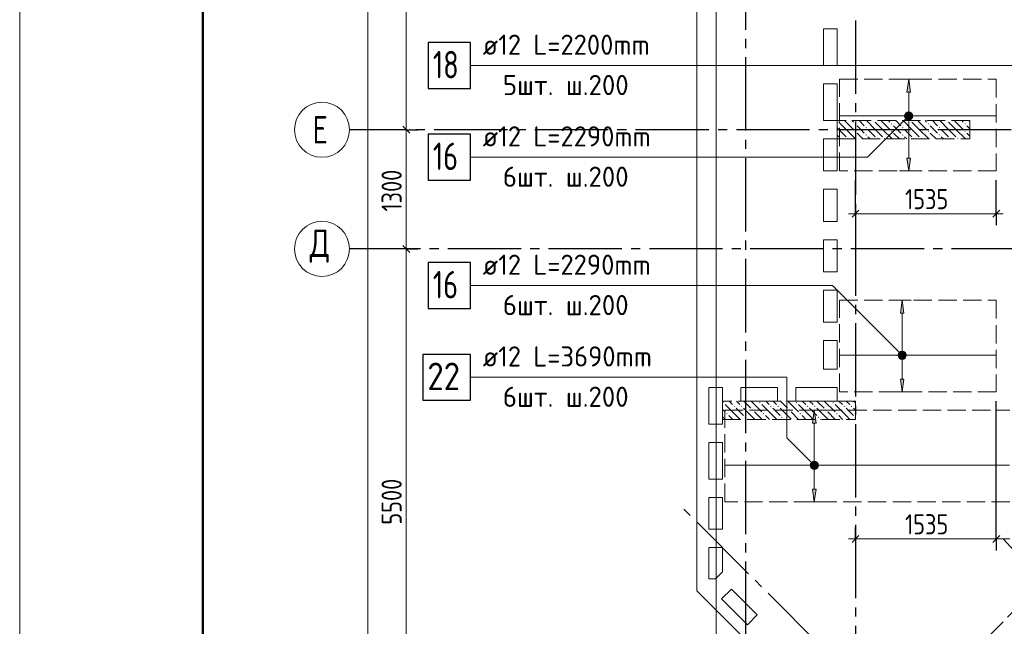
# Model space of a CAD drawing. Header units: millimetres. Extents: x 0 to 43617, y 0 to 59400.
# Tile 2 of 25: x 0 to 10749, y 20414 to 27030. Entities that reach past the tile are written whole.
import ezdxf

# ---------------------------------------------------------------- set-up
doc = ezdxf.new("R2010")
doc.units = ezdxf.units.MM
doc.linetypes.add('______2', pattern=[270, 200, -70])
doc.linetypes.add('______5', pattern=[1100, 800, -100, 100, -100])
for name, color, linetype, lineweight in [('Standard', 7, 'Continuous', 25), ('ДОП Верх по У', 7, 'Continuous', 25), ('ЖБ Перекрытие верхний уровень', 7, 'Continuous', 35), ('ЖБ Пилон', 7, 'Continuous', 35), ('Оси', 40, '______5', 18), ('Позиционная метка номер позиции', 7, 'Continuous', 13), ('Примечания', 7, 'Continuous', 25)]:
    doc.layers.add(name, color=color, linetype=linetype, lineweight=lineweight)
doc.styles.add('GOST 2.304-81', font='txt')
doc.styles.add('ISOCPEUR', font='txt')

msp = doc.modelspace()

# ---------------------------------------------------------------- hatches: boundary and pattern name
at = {"layer": 'ДОП Верх по У', "linetype": 'Continuous', "lineweight": 13, "transparency": 33554687}
for points in [[(9724.993896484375, 26240.02075195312), (9704.99267578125, 26380.01708984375), (9684.99755859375, 26240.02075195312)], [(9686.24267578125, 26012.26806640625), (9723.74267578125, 26012.26806640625), (9704.99267578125, 26017.51708984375)], [(9667.49267578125, 25980.01708984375), (9742.498779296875, 25980.01708984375), (9737.24365234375, 25998.76708984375)], [(9667.49267578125, 25980.01708984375), (9737.24365234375, 25998.76708984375), (9672.74169921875, 25998.76708984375)], [(9672.74169921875, 25961.26708984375), (9742.498779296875, 25980.01708984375), (9667.49267578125, 25980.01708984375)], [(9672.74169921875, 25998.76708984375), (9737.24365234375, 25998.76708984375), (9723.74267578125, 26012.26806640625)], [(9672.74169921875, 25998.76708984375), (9723.74267578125, 26012.26806640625), (9686.24267578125, 26012.26806640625)], [(9672.74169921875, 25961.26708984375), (9737.24365234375, 25961.26708984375), (9742.498779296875, 25980.01708984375)], [(9686.24267578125, 25947.76611328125), (9737.24365234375, 25961.26708984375), (9672.74169921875, 25961.26708984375)], [(9686.24267578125, 25947.76611328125), (9723.74267578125, 25947.76611328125), (9737.24365234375, 25961.26708984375)], [(9723.74267578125, 25947.76611328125), (9686.24267578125, 25947.76611328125), (9704.99267578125, 25942.51708984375)], [(9653.99169921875, 23830.02319335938), (9634.002685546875, 23970.01953125), (9614.00146484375, 23830.02319335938)], [(9596.490478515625, 23370.01953125), (9671.49658203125, 23370.01953125), (9666.24755859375, 23388.76342773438)], [(9596.490478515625, 23370.01953125), (9666.24755859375, 23388.76342773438), (9601.739501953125, 23388.76342773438)], [(9601.739501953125, 23351.26953125), (9671.49658203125, 23370.01953125), (9596.490478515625, 23370.01953125)], [(9601.739501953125, 23388.76342773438), (9666.24755859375, 23388.76342773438), (9652.752685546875, 23402.26440429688)], [(9601.739501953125, 23388.76342773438), (9652.752685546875, 23402.26440429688), (9615.240478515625, 23402.26440429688)], [(9601.739501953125, 23351.26953125), (9666.24755859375, 23351.26953125), (9671.49658203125, 23370.01953125)], [(9615.240478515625, 23337.7685546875), (9666.24755859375, 23351.26953125), (9601.739501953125, 23351.26953125)], [(9615.240478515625, 23402.26440429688), (9652.752685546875, 23402.26440429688), (9634.002685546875, 23407.51342773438)], [(9615.240478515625, 23337.7685546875), (9652.752685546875, 23337.7685546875), (9666.24755859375, 23351.26953125)], [(9652.752685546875, 23337.7685546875), (9615.240478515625, 23337.7685546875), (9634.002685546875, 23332.51953125)], [(8694.744873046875, 22630.02319335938), (8674.74365234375, 22770.01953125), (8654.736328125, 22630.02319335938)], [(8637.24365234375, 22170.01953125), (8712.237548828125, 22170.01953125), (8706.988525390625, 22188.76342773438)], [(8637.24365234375, 22170.01953125), (8706.988525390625, 22188.76342773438), (8642.49267578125, 22188.76342773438)], [(8642.49267578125, 22151.26953125), (8712.237548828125, 22170.01953125), (8637.24365234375, 22170.01953125)], [(8642.49267578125, 22188.76342773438), (8706.988525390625, 22188.76342773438), (8693.487548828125, 22202.26440429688)], [(8642.49267578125, 22188.76342773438), (8693.487548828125, 22202.26440429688), (8655.99365234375, 22202.26440429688)], [(8642.49267578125, 22151.26953125), (8706.988525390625, 22151.26953125), (8712.237548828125, 22170.01953125)], [(8655.99365234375, 22137.7685546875), (8706.988525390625, 22151.26953125), (8642.49267578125, 22151.26953125)], [(8655.99365234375, 22202.26440429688), (8693.487548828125, 22202.26440429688), (8674.74365234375, 22207.51342773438)], [(8655.99365234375, 22137.7685546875), (8693.487548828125, 22137.7685546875), (8706.988525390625, 22151.26953125)], [(8693.487548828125, 22137.7685546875), (8655.99365234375, 22137.7685546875), (8674.74365234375, 22132.51953125)]]:
    msp.add_hatch(color=7, dxfattribs=at).paths.add_polyline_path(points)
for points in [[(9724.993896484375, 25520.01953125), (9704.99267578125, 25380.01708984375), (9684.99755859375, 25520.01953125)], [(9653.99169921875, 23110.02197265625), (9634.002685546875, 22970.01953125), (9614.00146484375, 23110.02197265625)], [(8694.744873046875, 21910.02197265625), (8674.74365234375, 21770.01953125), (8654.736328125, 21910.02197265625)]]:
    msp.add_hatch(color=7, dxfattribs=at).paths.add_polyline_path(points, flags=16)
at = {"layer": 'ЖБ Пилон', "linetype": 'Continuous', "lineweight": 18, "transparency": 33554687}
for points in [[(8924.313251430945, 25929.99877929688), (8923.9990234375, 25929.68425625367), (8923.9990234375, 25929.99877929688)], [(9324.313251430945, 25929.99877929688), (9320.953369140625, 25926.6357421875), (9317.593486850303, 25929.99877929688)], [(9724.313251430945, 25929.99877929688), (9720.953369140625, 25926.6357421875), (9717.593486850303, 25929.99877929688)], [(10124.31325143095, 25929.99877929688), (10120.95336914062, 25926.6357421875), (10117.5934868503, 25929.99877929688)], [(9114.453125, 25893.13354492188), (9120.953369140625, 25899.63989257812), (9127.45361328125, 25893.13354492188), (9120.953369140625, 25886.63330078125)], [(9114.453125, 25813.14086914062), (9120.953369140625, 25819.64111328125), (9127.45361328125, 25813.14086914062), (9120.953369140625, 25806.63452148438)], [(9234.454345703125, 25853.13110351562), (9240.95458984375, 25859.63745117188), (9247.44873046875, 25853.13110351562), (9240.95458984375, 25846.64306640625)], [(9514.453125, 25893.13354492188), (9520.953369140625, 25899.63989257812), (9527.45361328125, 25893.13354492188), (9520.953369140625, 25886.63330078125)], [(9514.453125, 25813.14086914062), (9520.953369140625, 25819.64111328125), (9527.45361328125, 25813.14086914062), (9520.953369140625, 25806.63452148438)], [(9634.454345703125, 25853.13110351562), (9640.95458984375, 25859.63745117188), (9647.44873046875, 25853.13110351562), (9640.95458984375, 25846.64306640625)], [(9914.453125, 25893.13354492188), (9920.953369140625, 25899.63989257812), (9927.45361328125, 25893.13354492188), (9920.953369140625, 25886.63330078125)], [(9914.453125, 25813.14086914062), (9920.953369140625, 25819.64111328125), (9927.45361328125, 25813.14086914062), (9920.953369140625, 25806.63452148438)], [(10034.45434570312, 25853.13110351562), (10040.95458984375, 25859.63745117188), (10047.44873046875, 25853.13110351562), (10040.95458984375, 25846.64306640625)], [(10314.453125, 25893.13354492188), (10320.95336914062, 25899.63989257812), (10327.45361328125, 25893.13354492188), (10320.95336914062, 25886.63330078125)], [(10314.453125, 25813.14086914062), (10320.95336914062, 25819.64111328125), (10327.45361328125, 25813.14086914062), (10320.95336914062, 25806.63452148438)], [(8954.45556640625, 25733.14208984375), (8960.94970703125, 25739.63012695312), (8967.449951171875, 25733.14208984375), (8964.309589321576, 25729.99877929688), (8957.592979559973, 25729.99877929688)], [(9034.454345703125, 25733.14208984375), (9040.95458984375, 25739.63012695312), (9047.44873046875, 25733.14208984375), (9044.311317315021, 25729.99877929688), (9037.59470755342, 25729.99877929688)], [(9234.454345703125, 25773.13232421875), (9240.95458984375, 25779.638671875), (9247.44873046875, 25773.13232421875), (9240.95458984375, 25766.63208007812)], [(9354.45556640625, 25733.14208984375), (9360.94970703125, 25739.63012695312), (9367.449951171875, 25733.14208984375), (9364.309589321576, 25729.99877929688), (9357.592979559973, 25729.99877929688)], [(9434.454345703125, 25733.14208984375), (9440.95458984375, 25739.63012695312), (9447.44873046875, 25733.14208984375), (9444.311317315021, 25729.99877929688), (9437.59470755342, 25729.99877929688)], [(9634.454345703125, 25773.13232421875), (9640.95458984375, 25779.638671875), (9647.44873046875, 25773.13232421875), (9640.95458984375, 25766.63208007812)], [(9754.45556640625, 25733.14208984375), (9760.94970703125, 25739.63012695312), (9767.449951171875, 25733.14208984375), (9764.309589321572, 25729.99877929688), (9757.592979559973, 25729.99877929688)], [(9834.454345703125, 25733.14208984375), (9840.95458984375, 25739.63012695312), (9847.44873046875, 25733.14208984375), (9844.311317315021, 25729.99877929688), (9837.59470755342, 25729.99877929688)], [(10034.45434570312, 25773.13232421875), (10040.95458984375, 25779.638671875), (10047.44873046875, 25773.13232421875), (10040.95458984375, 25766.63208007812)], [(10154.45556640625, 25733.14208984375), (10160.94970703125, 25739.63012695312), (10167.44995117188, 25733.14208984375), (10164.30958932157, 25729.99877929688), (10157.59297955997, 25729.99877929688)], [(10234.45434570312, 25733.14208984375), (10240.95458984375, 25739.63012695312), (10247.44873046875, 25733.14208984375), (10244.31131731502, 25729.99877929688), (10237.59470755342, 25729.99877929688)], [(7674.45068359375, 22853.13110351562), (7680.950927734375, 22859.63134765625), (7687.451171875, 22853.13110351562), (7680.950927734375, 22846.64306640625)], [(7794.451904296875, 22813.14086914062), (7800.9521484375, 22819.64111328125), (7807.452392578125, 22813.14086914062), (7800.9521484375, 22806.63452148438)], [(7874.45068359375, 22813.14086914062), (7880.950927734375, 22819.64111328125), (7887.451171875, 22813.14086914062), (7880.950927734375, 22806.63452148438)], [(8074.45068359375, 22853.13110351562), (8080.950927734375, 22859.63134765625), (8087.451171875, 22853.13110351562), (8080.950927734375, 22846.64306640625)], [(8194.451904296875, 22813.14086914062), (8200.9521484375, 22819.64111328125), (8207.452392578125, 22813.14086914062), (8200.9521484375, 22806.63452148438)], [(8274.45068359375, 22813.14086914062), (8280.950927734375, 22819.64111328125), (8287.451171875, 22813.14086914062), (8280.950927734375, 22806.63452148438)], [(8474.45068359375, 22853.13110351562), (8480.950927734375, 22859.63134765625), (8487.451171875, 22853.13110351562), (8480.950927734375, 22846.64306640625)], [(8594.451904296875, 22813.14086914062), (8600.9521484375, 22819.64111328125), (8607.452392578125, 22813.14086914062), (8600.9521484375, 22806.63452148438)], [(8674.45068359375, 22813.14086914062), (8680.950927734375, 22819.64111328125), (8687.451171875, 22813.14086914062), (8680.950927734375, 22806.63452148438)], [(8874.45068359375, 22853.13110351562), (8880.950927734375, 22859.63134765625), (8887.451171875, 22853.13110351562), (8880.950927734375, 22846.64306640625)], [(8994.451904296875, 22813.14086914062), (9000.9521484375, 22819.64111328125), (9007.452392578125, 22813.14086914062), (9000.9521484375, 22806.63452148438)], [(9074.45068359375, 22813.14086914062), (9080.950927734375, 22819.64111328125), (9087.451171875, 22813.14086914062), (9080.950927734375, 22806.63452148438)], [(7714.453125, 22733.14208984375), (7720.953369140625, 22739.64233398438), (7727.45361328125, 22733.14208984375), (7720.953369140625, 22726.6357421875)], [(7914.453125, 22693.13354492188), (7920.953369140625, 22699.63989257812), (7927.45361328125, 22693.13354492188), (7920.953369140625, 22686.63330078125)], [(7994.451904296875, 22773.13232421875), (8000.9521484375, 22779.638671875), (8007.452392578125, 22773.13232421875), (8000.9521484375, 22766.63208007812)], [(8114.453125, 22733.14208984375), (8120.953369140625, 22739.64233398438), (8127.45361328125, 22733.14208984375), (8120.953369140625, 22726.6357421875)], [(8314.453125, 22693.13354492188), (8320.953369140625, 22699.63989257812), (8327.45361328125, 22693.13354492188), (8320.953369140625, 22686.63330078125)], [(8394.451904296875, 22773.13232421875), (8400.9521484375, 22779.638671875), (8407.452392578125, 22773.13232421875), (8400.9521484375, 22766.63208007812)], [(8514.453125, 22733.14208984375), (8520.953369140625, 22739.64233398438), (8527.45361328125, 22733.14208984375), (8520.953369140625, 22726.6357421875)], [(8714.453125, 22693.13354492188), (8720.953369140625, 22699.63989257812), (8727.45361328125, 22693.13354492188), (8720.953369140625, 22686.63330078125)], [(8794.451904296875, 22773.13232421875), (8800.9521484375, 22779.638671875), (8807.452392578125, 22773.13232421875), (8800.9521484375, 22766.63208007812)], [(8914.453125, 22733.14208984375), (8920.953369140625, 22739.64233398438), (8927.45361328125, 22733.14208984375), (8920.953369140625, 22726.6357421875)], [(9114.453125, 22693.13354492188), (9120.953369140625, 22699.63989257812), (9123.9990234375, 22696.59137851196), (9123.9990234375, 22689.67895507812), (9120.953369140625, 22686.63330078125)]]:
    msp.add_hatch(color=7, dxfattribs=at).paths.add_polyline_path(points, flags=16)
at = {"layer": 'Позиционная метка номер позиции', "linetype": 'Continuous', "lineweight": 13, "transparency": 33554687}
for points in [[(9748.272705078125, 25968.56079101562), (9693.54248046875, 26023.29711914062), (9673.175048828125, 26011.8408203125)], [(9748.272705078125, 25991.47338867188), (9716.448974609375, 26023.29711914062), (9693.54248046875, 26023.29711914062)], [(9748.272705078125, 25991.47338867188), (9693.54248046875, 26023.29711914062), (9748.272705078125, 25968.56079101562)], [(9716.448974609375, 26023.29711914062), (9748.272705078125, 25991.47338867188), (9736.81640625, 26011.8408203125)], [(9736.81640625, 25948.20556640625), (9673.175048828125, 26011.8408203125), (9661.71875, 25991.47338867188)], [(9736.81640625, 25948.20556640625), (9661.71875, 25991.47338867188), (9716.448974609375, 25936.7431640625)], [(9716.448974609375, 25936.7431640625), (9661.71875, 25991.47338867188), (9661.71875, 25968.56079101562)], [(9716.448974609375, 25936.7431640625), (9661.71875, 25968.56079101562), (9693.54248046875, 25936.7431640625)], [(9693.54248046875, 25936.7431640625), (9661.71875, 25968.56079101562), (9673.175048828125, 25948.20556640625)], [(9748.272705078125, 25968.56079101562), (9673.175048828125, 26011.8408203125), (9736.81640625, 25948.20556640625)], [(9590.716552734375, 23381.47583007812), (9622.540283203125, 23413.29956054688), (9602.178955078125, 23401.84326171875)], [(9622.540283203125, 23413.29956054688), (9590.716552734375, 23381.47583007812), (9590.716552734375, 23358.5693359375)], [(9622.540283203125, 23413.29956054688), (9590.716552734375, 23358.5693359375), (9645.44677734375, 23413.29956054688)], [(9645.44677734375, 23413.29956054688), (9590.716552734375, 23358.5693359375), (9602.178955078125, 23338.20190429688)], [(9645.44677734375, 23413.29956054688), (9602.178955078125, 23338.20190429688), (9665.814208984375, 23401.84326171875)], [(9665.814208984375, 23401.84326171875), (9602.178955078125, 23338.20190429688), (9622.540283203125, 23326.74560546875)], [(9665.814208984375, 23401.84326171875), (9622.540283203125, 23326.74560546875), (9677.2705078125, 23381.47583007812)], [(9677.2705078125, 23381.47583007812), (9622.540283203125, 23326.74560546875), (9645.44677734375, 23326.74560546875)], [(9677.2705078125, 23381.47583007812), (9645.44677734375, 23326.74560546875), (9677.2705078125, 23358.5693359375)], [(9677.2705078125, 23358.5693359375), (9645.44677734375, 23326.74560546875), (9665.814208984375, 23338.20190429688)], [(8642.919921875, 22138.20190429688), (8686.199951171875, 22213.29956054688), (8631.4697265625, 22158.5693359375)], [(8631.4697265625, 22158.5693359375), (8686.199951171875, 22213.29956054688), (8663.28125, 22213.29956054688)], [(8631.4697265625, 22158.5693359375), (8663.28125, 22213.29956054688), (8631.4697265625, 22181.47583007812)], [(8631.4697265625, 22181.47583007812), (8663.28125, 22213.29956054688), (8642.919921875, 22201.84326171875)], [(8642.919921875, 22138.20190429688), (8706.5673828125, 22201.84326171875), (8686.199951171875, 22213.29956054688)], [(8663.28125, 22126.74560546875), (8706.5673828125, 22201.84326171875), (8642.919921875, 22138.20190429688)], [(8663.28125, 22126.74560546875), (8718.011474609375, 22181.47583007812), (8706.5673828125, 22201.84326171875)], [(8686.199951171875, 22126.74560546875), (8718.011474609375, 22181.47583007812), (8663.28125, 22126.74560546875)], [(8686.199951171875, 22126.74560546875), (8718.011474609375, 22158.5693359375), (8718.011474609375, 22181.47583007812)], [(8718.011474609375, 22158.5693359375), (8686.199951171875, 22126.74560546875), (8706.5673828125, 22138.20190429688)]]:
    msp.add_hatch(color=7, dxfattribs=at).paths.add_polyline_path(points)

# ---------------------------------------------------------------- linework, layer by layer
at = {"layer": 'Standard', "color": 7, "linetype": 'Continuous', "lineweight": 13, "transparency": 33554687}
for p, q in [((4220.526123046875, 25830.02319335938), (4220.526123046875, 29130.02319335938)), ((4220.526123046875, 24530.02319335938), (4220.526123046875, 25830.02319335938)), ((9123.9990234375, 24913.33618164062), (9048.992919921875, 24913.33618164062)), ((9123.9990234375, 24913.33618164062), (10660.99243164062, 24913.33618164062)), ((10660.99243164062, 24913.33618164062), (10735.99853515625, 24913.33618164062)), ((4220.526123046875, 19030.02319335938), (4220.526123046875, 24530.02319335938)), ((9123.9990234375, 21366.25366210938), (9048.992919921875, 21366.25366210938)), ((10660.99243164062, 21366.25366210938), (10810.99853515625, 21366.25366210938)), ((10735.99853515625, 21366.25366210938), (11285.99243164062, 20766.21704101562))]:
    msp.add_line(p, q, dxfattribs=at)
at = {"layer": 'Standard', "color": 251, "linetype": 'Continuous', "lineweight": -3, "true_color": 0x656565, "transparency": 33554687}
for p, q in [((4220.526123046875, 25830.02319335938), (4095.5322265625, 25830.02319335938)), ((4220.526123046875, 25830.02319335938), (4345.526123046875, 25830.02319335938)), ((9123.9990234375, 24913.33618164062), (9123.9990234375, 25280.01708984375)), ((10660.99243164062, 24913.33618164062), (10660.99243164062, 25280.01708984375)), ((9123.9990234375, 24913.33618164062), (9123.9990234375, 25038.32397460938)), ((10660.99243164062, 24913.33618164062), (10660.99243164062, 25038.32397460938)), ((9123.9990234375, 24913.33618164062), (9123.9990234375, 24788.330078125)), ((10660.99243164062, 24913.33618164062), (10660.99243164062, 24788.330078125)), ((4220.526123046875, 24530.02319335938), (4095.5322265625, 24530.02319335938)), ((4220.526123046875, 24530.02319335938), (4345.526123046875, 24530.02319335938)), ((4220.526123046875, 24530.02319335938), (4220.526123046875, 24530.02319335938)), ((9123.9990234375, 21366.25366210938), (9123.9990234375, 21491.25366210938)), ((10660.99243164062, 21366.25366210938), (10660.99243164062, 21491.25366210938)), ((9123.9990234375, 21366.25366210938), (9123.9990234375, 21241.24755859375)), ((9123.9990234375, 21366.25366210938), (9123.9990234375, 21366.25366210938)), ((10660.99243164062, 21366.25366210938), (10660.99243164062, 21241.24755859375))]:
    msp.add_line(p, q, dxfattribs=at)
at = {"layer": 'Standard', "color": 7, "linetype": 'Continuous', "lineweight": 25, "transparency": 33554687}
for p, q in [((4258.026123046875, 25792.52319335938), (4183.026123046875, 25867.52319335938)), ((9086.4990234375, 24875.82397460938), (9161.4990234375, 24950.830078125)), ((10623.49243164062, 24875.82397460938), (10698.49853515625, 24950.830078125)), ((4258.026123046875, 24492.52319335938), (4183.026123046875, 24567.52319335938)), ((9086.4990234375, 21328.75366210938), (9161.4990234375, 21403.74755859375)), ((10623.49243164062, 21328.75366210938), (10698.49853515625, 21403.74755859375))]:
    msp.add_line(p, q, dxfattribs=at)
at = {"layer": 'Standard', "color": 7, "linetype": 'Continuous', "lineweight": 13, "transparency": 33554687}
msp.add_lwpolyline([(0, 0), (42000, 0), (42000, 59400), (0, 59400), (0, 0)], close=True, dxfattribs=at)
at = {"layer": 'Standard', "color": 7, "linetype": 'Continuous', "lineweight": 50, "transparency": 33554687}
msp.add_lwpolyline([(2000, 58900), (41500, 58900), (41500, 500), (2000, 499.9999999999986), (2000, 58900)], close=True, dxfattribs=at)
at = {"layer": 'Standard', "color": 7, "linetype": 'Continuous', "lineweight": 13, "transparency": 33554687}
for points in [[(3801.52587890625, 10630.02319335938), (3801.52587890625, 33447.50223388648), (3801.52587890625, 33447.50223388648), (3801.52587890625, 57120.01342773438)], [(9123.9990234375, 21366.25366210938), (9661.109282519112, 21366.25366210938), (9661.109282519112, 21366.25366210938), (10660.99243164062, 21366.25366210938)]]:
    msp.add_lwpolyline(points, dxfattribs=at)
at = {"layer": 'Standard', "color": 254, "linetype": 'Continuous', "lineweight": 13, "true_color": 0xc4c4ff, "transparency": 33554687}
msp.add_lwpolyline([(7604.99267578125, 10311.02294921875), (32673.9990234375, 10311.02294921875), (32673.9990234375, 57020.01342773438), (7604.99267578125, 57020.01342773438), (7604.99267578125, 10311.02294921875)], dxfattribs=at)
at = {"layer": 'Standard', "color": 251, "linetype": 'Continuous', "lineweight": -3, "true_color": 0x656565, "transparency": 33554687}
for points in [[(4220.526123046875, 25830.02319335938), (4203.527832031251, 25830.02319335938), (4203.527832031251, 25830.02319335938), (4203.527832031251, 25830.02319335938), (4203.527832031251, 25830.02319335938), (4203.52783203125, 25830.02319335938), (4203.52783203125, 25830.02319335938), (4203.52783203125, 25830.02319335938), (4203.52783203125, 25830.02319335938), (4203.52783203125, 25830.02319335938), (4203.52783203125, 25830.02319335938), (4203.52783203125, 25830.02319335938), (4203.52783203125, 25830.02319335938), (4203.52783203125, 25830.02319335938), (4203.52783203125, 25830.02319335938), (4203.52783203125, 25830.02319335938), (4203.52783203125, 25830.02319335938), (4203.527832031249, 25830.02319335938), (4203.527832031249, 25830.02319335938), (4203.527832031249, 25830.02319335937), (4203.527832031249, 25830.02319335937), (3700, 25830.02319335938)], [(10660.99243164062, 21366.25366210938), (10660.99243164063, 22590.89704552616), (10660.99243164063, 22590.89704552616), (10660.99243164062, 22870.01953125)]]:
    msp.add_lwpolyline(points, dxfattribs=at)
at = {"layer": 'ДОП Верх по У', "color": 7, "linetype": 'Continuous', "lineweight": 13, "transparency": 33554687}
for p, q in [((5034.53369140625, 26530.02319335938), (7120.526123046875, 26530.02319335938)), ((5034.53369140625, 25530.02319335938), (7120.526123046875, 25530.02319335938)), ((5034.53369140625, 24130.02319335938), (7120.526123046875, 24130.02319335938)), ((5034.53369140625, 23130.02319335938), (7120.526123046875, 23130.02319335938))]:
    msp.add_line(p, q, dxfattribs=at)
at = {"layer": 'ДОП Верх по У', "color": 251, "linetype": 'Continuous', "lineweight": 13, "true_color": 0x494949, "transparency": 33554687}
for p, q in [((9704.99267578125, 26380.01708984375), (9604.99267578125, 26380.01708984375)), ((9704.99267578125, 26380.01708984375), (9684.99755859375, 26240.02075195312)), ((9724.993896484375, 26240.02075195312), (9704.99267578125, 26380.01708984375)), ((9704.99267578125, 26380.01708984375), (9804.99267578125, 26380.01708984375)), ((9704.99267578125, 26380.01708984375), (9704.99267578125, 26380.01708984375)), ((9684.99755859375, 26240.02075195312), (9724.993896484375, 26240.02075195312)), ((9704.99267578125, 26010.02197265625), (9704.99267578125, 26240.02075195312)), ((9667.49267578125, 25980.01708984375), (9667.49267578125, 25980.01708984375)), ((9704.99267578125, 25520.01953125), (9704.99267578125, 25950.0244140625)), ((9742.498779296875, 25980.01708984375), (9742.498779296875, 25980.01708984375)), ((9704.99267578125, 25380.01708984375), (9684.99755859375, 25520.01953125)), ((9684.99755859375, 25520.01953125), (9724.993896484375, 25520.01953125)), ((9724.993896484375, 25520.01953125), (9704.99267578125, 25380.01708984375)), ((9704.99267578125, 25380.01708984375), (9604.99267578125, 25380.01708984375)), ((9704.99267578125, 25380.01708984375), (9804.99267578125, 25380.01708984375)), ((9704.99267578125, 25380.01708984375), (9704.99267578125, 25380.01708984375)), ((9634.002685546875, 23970.01953125), (9534.002685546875, 23970.01953125)), ((9634.002685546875, 23970.01953125), (9614.00146484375, 23830.02319335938)), ((9653.99169921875, 23830.02319335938), (9634.002685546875, 23970.01953125)), ((9634.002685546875, 23970.01953125), (9733.990478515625, 23970.01953125)), ((9634.002685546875, 23970.01953125), (9634.002685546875, 23970.01953125)), ((9614.00146484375, 23830.02319335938), (9653.99169921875, 23830.02319335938)), ((9634.002685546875, 23400.01831054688), (9634.002685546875, 23830.02319335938)), ((9596.490478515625, 23370.01953125), (9596.490478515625, 23370.01953125)), ((9634.002685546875, 23110.02197265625), (9634.002685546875, 23340.02075195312)), ((9671.49658203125, 23370.01953125), (9671.49658203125, 23370.01953125)), ((9634.002685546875, 22970.01953125), (9614.00146484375, 23110.02197265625)), ((9614.00146484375, 23110.02197265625), (9653.99169921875, 23110.02197265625)), ((9653.99169921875, 23110.02197265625), (9634.002685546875, 22970.01953125)), ((9634.002685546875, 22970.01953125), (9534.002685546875, 22970.01953125)), ((9634.002685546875, 22970.01953125), (9733.990478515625, 22970.01953125)), ((9634.002685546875, 22970.01953125), (9634.002685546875, 22970.01953125)), ((8674.74365234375, 22770.01953125), (8574.74365234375, 22770.01953125)), ((8674.74365234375, 22770.01953125), (8654.736328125, 22630.02319335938)), ((8694.744873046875, 22630.02319335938), (8674.74365234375, 22770.01953125)), ((8674.74365234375, 22770.01953125), (8774.74365234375, 22770.01953125)), ((8674.74365234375, 22770.01953125), (8674.74365234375, 22770.01953125)), ((8654.736328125, 22630.02319335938), (8694.744873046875, 22630.02319335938)), ((8674.74365234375, 22200.01831054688), (8674.74365234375, 22630.02319335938)), ((8637.24365234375, 22170.01953125), (8637.24365234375, 22170.01953125)), ((8712.237548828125, 22170.01953125), (8712.237548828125, 22170.01953125)), ((8674.74365234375, 21910.02197265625), (8674.74365234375, 22140.02075195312)), ((8674.74365234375, 21770.01953125), (8654.736328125, 21910.02197265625)), ((8654.736328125, 21910.02197265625), (8694.744873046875, 21910.02197265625)), ((8694.744873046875, 21910.02197265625), (8674.74365234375, 21770.01953125)), ((8674.74365234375, 21770.01953125), (8574.74365234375, 21770.01953125)), ((8674.74365234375, 21770.01953125), (8774.74365234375, 21770.01953125)), ((8674.74365234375, 21770.01953125), (8674.74365234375, 21770.01953125))]:
    msp.add_line(p, q, dxfattribs=at)
at = {"layer": 'ДОП Верх по У', "color": 7, "linetype": 'Continuous', "lineweight": 18, "transparency": 33554687}
for p, q in [((10654.99877929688, 25980.01708984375), (8954.998779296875, 25980.01708984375)), ((10654.99877929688, 23370.01953125), (8954.998779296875, 23370.01953125)), ((10804.99267578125, 22170.01953125), (7704.99267578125, 22170.01953125))]:
    msp.add_line(p, q, dxfattribs=at)
at = {"layer": 'ДОП Верх по У', "color": 7, "linetype": 'Continuous', "lineweight": 25, "transparency": 33554687}
for points in [[(4460.528564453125, 26280.01708984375), (4920.526123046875, 26280.01708984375), (4920.526123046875, 26780.01708984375), (4460.528564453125, 26780.01708984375), (4460.528564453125, 26280.01708984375)], [(4460.528564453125, 25280.01708984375), (4920.526123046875, 25280.01708984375), (4920.526123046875, 25780.01708984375), (4460.528564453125, 25780.01708984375), (4460.528564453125, 25280.01708984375)], [(4460.528564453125, 23880.01708984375), (4920.526123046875, 23880.01708984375), (4920.526123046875, 24380.01708984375), (4460.528564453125, 24380.01708984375), (4460.528564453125, 23880.01708984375)], [(4400.531005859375, 22880.01708984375), (4920.526123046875, 22880.01708984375), (4920.526123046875, 23380.01708984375), (4400.531005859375, 23380.01708984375), (4400.531005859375, 22880.01708984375)]]:
    msp.add_lwpolyline(points, dxfattribs=at)
at = {"layer": 'ДОП Верх по У', "color": 251, "linetype": 'Continuous', "lineweight": 13, "true_color": 0x494949, "transparency": 33554687}
for centre in [(9704.99267578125, 25980.01708984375), (9634.002685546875, 23370.01953125), (8674.74365234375, 22170.01953125)]:
    msp.add_circle(centre, 37.50000265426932, dxfattribs=at)
at = {"layer": 'ЖБ Перекрытие верхний уровень', "color": 7, "linetype": 'Continuous', "lineweight": 18, "transparency": 33554687}
for p, q in [((7393.994140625, 33070.00122070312), (7393.994140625, 20799.560546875)), ((8774.005126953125, 26529.99877929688), (8774.005126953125, 26929.99877929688)), ((8774.005126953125, 26929.99877929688), (8923.9990234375, 26929.99877929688)), ((8923.9990234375, 26929.99877929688), (8923.9990234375, 26529.99877929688)), ((8923.9990234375, 26529.99877929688), (8774.005126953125, 26529.99877929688)), ((8774.005126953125, 25929.99877929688), (8774.005126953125, 26329.99877929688)), ((8774.005126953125, 26329.99877929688), (8923.9990234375, 26329.99877929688)), ((8923.9990234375, 26329.99877929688), (8923.9990234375, 25929.99877929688)), ((8923.9990234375, 25929.99877929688), (8774.005126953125, 25929.99877929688)), ((8774.005126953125, 25379.99877929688), (8774.005126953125, 25729.99877929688)), ((8774.005126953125, 25729.99877929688), (8923.9990234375, 25729.99877929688)), ((8923.9990234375, 25729.99877929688), (8923.9990234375, 25379.99877929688)), ((8923.9990234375, 25379.99877929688), (8774.005126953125, 25379.99877929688)), ((8774.005126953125, 24829.99877929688), (8774.005126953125, 25179.99877929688)), ((8774.005126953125, 25179.99877929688), (8923.9990234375, 25179.99877929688)), ((8923.9990234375, 25179.99877929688), (8923.9990234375, 24829.99877929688)), ((8923.9990234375, 24829.99877929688), (8774.005126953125, 24829.99877929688)), ((8774.005126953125, 24279.99877929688), (8774.005126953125, 24629.99877929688)), ((8774.005126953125, 24629.99877929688), (8923.9990234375, 24629.99877929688)), ((8923.9990234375, 24629.99877929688), (8923.9990234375, 24279.99877929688)), ((8923.9990234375, 24279.99877929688), (8774.005126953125, 24279.99877929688)), ((8774.005126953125, 23729.99877929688), (8774.005126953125, 24079.99877929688)), ((8774.005126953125, 24079.99877929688), (8923.9990234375, 24079.99877929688)), ((8923.9990234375, 24079.99877929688), (8923.9990234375, 23729.99877929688)), ((8923.9990234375, 23729.99877929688), (8774.005126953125, 23729.99877929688)), ((8774.005126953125, 23529.99877929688), (8923.9990234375, 23529.99877929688)), ((8774.005126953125, 23220.00122070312), (8774.005126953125, 23529.99877929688)), ((8923.9990234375, 23529.99877929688), (8923.9990234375, 23220.00122070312)), ((8923.9990234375, 23220.00122070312), (8774.005126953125, 23220.00122070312)), ((7523.9990234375, 22620.00122070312), (7523.9990234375, 23020.00122070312)), ((7523.9990234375, 23020.00122070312), (7674.005126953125, 23020.00122070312)), ((7674.005126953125, 23020.00122070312), (7674.005126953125, 22620.00122070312)), ((7874.005126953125, 22870.00122070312), (7874.005126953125, 23020.00122070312)), ((7874.005126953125, 23020.00122070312), (8274.005126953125, 23020.00122070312)), ((8274.005126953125, 23020.00122070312), (8274.005126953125, 22870.00122070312)), ((8474.005126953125, 23020.00122070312), (8923.9990234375, 23020.00122070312)), ((8474.005126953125, 22870.00122070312), (8474.005126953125, 23020.00122070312)), ((8923.9990234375, 23020.00122070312), (8923.9990234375, 22870.00122070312)), ((8274.005126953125, 22870.00122070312), (7874.005126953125, 22870.00122070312)), ((8923.9990234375, 22870.00122070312), (8474.005126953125, 22870.00122070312)), ((7674.005126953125, 22620.00122070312), (7523.9990234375, 22620.00122070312)), ((7523.9990234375, 22020.00122070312), (7523.9990234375, 22420.00122070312)), ((7523.9990234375, 22420.00122070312), (7674.005126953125, 22420.00122070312)), ((7674.005126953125, 22420.00122070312), (7674.005126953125, 22020.00122070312)), ((7674.005126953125, 22020.00122070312), (7523.9990234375, 22020.00122070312)), ((7523.9990234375, 21475), (7523.9990234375, 21820.00122070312)), ((7523.9990234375, 21820.00122070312), (7674.005126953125, 21820.00122070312)), ((7674.005126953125, 21820.00122070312), (7674.005126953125, 21475)), ((7674.005126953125, 21475), (7523.9990234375, 21475)), ((7523.9990234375, 21275), (7674.005126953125, 21275)), ((7523.9990234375, 20929.99267578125), (7523.9990234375, 21275)), ((7674.005126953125, 21275), (7674.005126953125, 21008.2275390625)), ((7674.005126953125, 21008.2275390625), (7595.770263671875, 20929.99267578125)), ((7595.770263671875, 20929.99267578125), (7523.9990234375, 20929.99267578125)), ((7393.994140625, 20799.560546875), (10526.79443359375, 17666.76635742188)), ((7663.018798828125, 20714.39208984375), (7769.085693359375, 20820.458984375)), ((7769.085693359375, 20820.458984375), (8051.922607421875, 20537.61596679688)), ((7945.855712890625, 20431.54907226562), (7663.018798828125, 20714.39208984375)), ((8051.922607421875, 20537.61596679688), (7945.855712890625, 20431.54907226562))]:
    msp.add_line(p, q, dxfattribs=at)
at = {"layer": 'ЖБ Пилон', "color": 253, "linetype": '______2', "lineweight": 13, "true_color": 0xa0a0a0, "transparency": 33554687}
for p, q in [((10374.00512695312, 25929.99877929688), (8923.9990234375, 25929.99877929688)), ((8923.9990234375, 25929.99877929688), (8923.9990234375, 25729.99877929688)), ((10374.00512695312, 25729.99877929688), (10374.00512695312, 25929.99877929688)), ((8923.9990234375, 25729.99877929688), (10374.00512695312, 25729.99877929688)), ((9123.9990234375, 22870.00122070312), (7674.005126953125, 22870.00122070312)), ((7674.005126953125, 22870.00122070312), (7674.005126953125, 22670.00122070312)), ((9123.9990234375, 22670.00122070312), (9123.9990234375, 22870.00122070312)), ((7674.005126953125, 22670.00122070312), (9123.9990234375, 22670.00122070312))]:
    msp.add_line(p, q, dxfattribs=at)
at = {"layer": 'ЖБ Пилон', "color": 9, "linetype": 'Continuous', "lineweight": 18, "true_color": 0xc7c7c7, "transparency": 33554687}
for p, q in [((8940.95458984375, 25913.14086914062), (9020.953369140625, 25833.14208984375)), ((9020.953369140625, 25913.14086914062), (9004.095458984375, 25929.99877929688)), ((9020.953369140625, 25913.14086914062), (9100.9521484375, 25833.14208984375)), ((9084.092952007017, 25929.99877929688), (9100.9521484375, 25913.14086914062)), ((9164.0869140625, 25929.99877929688), (9220.953369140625, 25873.13232421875)), ((9340.95458984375, 25833.14208984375), (9244.088046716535, 25929.99877929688)), ((9340.95458984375, 25913.14086914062), (9420.953369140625, 25833.14208984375)), ((9420.953369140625, 25913.14086914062), (9404.095458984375, 25929.99877929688)), ((9420.953369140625, 25913.14086914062), (9500.9521484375, 25833.14208984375)), ((9484.092952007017, 25929.99877929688), (9500.9521484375, 25913.14086914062)), ((9564.0869140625, 25929.99877929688), (9620.953369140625, 25873.13232421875)), ((9740.95458984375, 25833.14208984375), (9644.088046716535, 25929.99877929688)), ((9740.95458984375, 25913.14086914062), (9820.953369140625, 25833.14208984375)), ((9820.953369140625, 25913.14086914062), (9804.095458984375, 25929.99877929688)), ((9820.953369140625, 25913.14086914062), (9900.9521484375, 25833.14208984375)), ((9884.092952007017, 25929.99877929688), (9900.9521484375, 25913.14086914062)), ((9964.0869140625, 25929.99877929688), (10020.95336914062, 25873.13232421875)), ((10140.95458984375, 25833.14208984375), (10044.08804671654, 25929.99877929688)), ((10140.95458984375, 25913.14086914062), (10220.95336914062, 25833.14208984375)), ((10220.95336914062, 25913.14086914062), (10204.09545898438, 25929.99877929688)), ((10220.95336914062, 25913.14086914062), (10300.9521484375, 25833.14208984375)), ((10284.09295200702, 25929.99877929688), (10300.9521484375, 25913.14086914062)), ((10364.0869140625, 25929.99877929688), (10374.00512695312, 25920.08056640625)), ((8940.95458984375, 25833.14208984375), (8923.9990234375, 25850.09593145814)), ((8940.95458984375, 25833.14208984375), (9020.953369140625, 25753.13110351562)), ((9020.953369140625, 25833.14208984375), (9124.0966796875, 25729.99877929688)), ((9180.950927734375, 25833.14208984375), (9140.95458984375, 25873.13232421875)), ((9220.953369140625, 25793.13354492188), (9180.950927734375, 25833.14208984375)), ((9260.94970703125, 25833.14208984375), (9340.95458984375, 25753.13110351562)), ((9340.95458984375, 25833.14208984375), (9420.953369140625, 25753.13110351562)), ((9420.953369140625, 25833.14208984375), (9524.0966796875, 25729.99877929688)), ((9580.950927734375, 25833.14208984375), (9540.95458984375, 25873.13232421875)), ((9620.953369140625, 25793.13354492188), (9580.950927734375, 25833.14208984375)), ((9660.94970703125, 25833.14208984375), (9740.95458984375, 25753.13110351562)), ((9740.95458984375, 25833.14208984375), (9820.953369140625, 25753.13110351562)), ((9820.953369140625, 25833.14208984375), (9924.0966796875, 25729.99877929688)), ((9980.950927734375, 25833.14208984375), (9940.95458984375, 25873.13232421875)), ((10020.95336914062, 25793.13354492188), (9980.950927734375, 25833.14208984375)), ((10060.94970703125, 25833.14208984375), (10140.95458984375, 25753.13110351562)), ((10140.95458984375, 25833.14208984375), (10220.95336914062, 25753.13110351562)), ((10220.95336914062, 25833.14208984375), (10324.0966796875, 25729.99877929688)), ((10374.00512695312, 25840.08683068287), (10340.95458984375, 25873.13232421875)), ((8923.9990234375, 25770.08796344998), (8940.95458984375, 25753.13110351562)), ((9140.95458984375, 25793.13354492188), (9204.086144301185, 25729.99877929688)), ((9260.94970703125, 25753.13110351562), (9284.084384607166, 25729.99877929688)), ((9540.95458984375, 25793.13354492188), (9604.086144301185, 25729.99877929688)), ((9660.94970703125, 25753.13110351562), (9684.084384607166, 25729.99877929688)), ((9940.95458984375, 25793.13354492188), (10004.08614430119, 25729.99877929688)), ((10060.94970703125, 25753.13110351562), (10084.08438460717, 25729.99877929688)), ((10340.95458984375, 25793.13354492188), (10374.00512695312, 25760.08132670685)), ((7820.953369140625, 22713.14086914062), (7700.9521484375, 22833.14208984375)), ((7744.088047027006, 22870.00122070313), (7780.950927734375, 22833.14208984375)), ((7820.953369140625, 22793.13354492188), (7900.9521484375, 22713.14086914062)), ((7860.94970703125, 22833.14208984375), (7824.084950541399, 22870.00122070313)), ((7900.9521484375, 22793.13354492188), (8020.953369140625, 22673.13232421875)), ((7904.087161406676, 22870.00122070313), (7980.950927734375, 22793.13354492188)), ((7984.082031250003, 22870.00122070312), (8100.9521484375, 22753.13110351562)), ((8220.953369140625, 22713.14086914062), (8100.9521484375, 22833.14208984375)), ((8144.088047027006, 22870.00122070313), (8180.950927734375, 22833.14208984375)), ((8220.953369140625, 22793.13354492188), (8300.9521484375, 22713.14086914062)), ((8260.94970703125, 22833.14208984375), (8224.084950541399, 22870.00122070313)), ((8300.9521484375, 22793.13354492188), (8420.953369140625, 22673.13232421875)), ((8304.087161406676, 22870.00122070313), (8380.950927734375, 22793.13354492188)), ((8384.082031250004, 22870.00122070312), (8500.9521484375, 22753.13110351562)), ((8620.953369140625, 22713.14086914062), (8500.9521484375, 22833.14208984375)), ((8544.088047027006, 22870.00122070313), (8580.950927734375, 22833.14208984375)), ((8620.953369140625, 22793.13354492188), (8700.9521484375, 22713.14086914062)), ((8660.94970703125, 22833.14208984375), (8624.084950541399, 22870.00122070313)), ((8700.9521484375, 22793.13354492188), (8820.953369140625, 22673.13232421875)), ((8704.087161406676, 22870.00122070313), (8780.950927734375, 22793.13354492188)), ((8784.082031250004, 22870.00122070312), (8900.9521484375, 22753.13110351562)), ((9020.953369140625, 22713.14086914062), (8900.9521484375, 22833.14208984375)), ((8944.088047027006, 22870.00122070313), (8980.950927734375, 22833.14208984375)), ((9020.953369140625, 22793.13354492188), (9100.9521484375, 22713.14086914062)), ((9060.94970703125, 22833.14208984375), (9024.084950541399, 22870.00122070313)), ((9100.9521484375, 22793.13354492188), (9123.9990234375, 22770.08666992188)), ((9104.087161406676, 22870.00122070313), (9123.9990234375, 22850.08834591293)), ((7674.005126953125, 22780.078125), (7700.9521484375, 22753.13110351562)), ((7704.091709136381, 22670.00122070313), (7674.005126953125, 22700.08474235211)), ((7740.95458984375, 22713.14086914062), (7784.094238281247, 22670.00122070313)), ((7820.953369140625, 22713.14086914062), (7864.093017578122, 22670.00122070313)), ((8104.091709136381, 22670.00122070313), (8020.953369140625, 22753.13110351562)), ((8140.95458984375, 22713.14086914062), (8184.094238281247, 22670.00122070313)), ((8220.953369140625, 22713.14086914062), (8264.093017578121, 22670.00122070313)), ((8504.09170913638, 22670.00122070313), (8420.953369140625, 22753.13110351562)), ((8540.95458984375, 22713.14086914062), (8584.094238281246, 22670.00122070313)), ((8620.953369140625, 22713.14086914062), (8664.093017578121, 22670.00122070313)), ((8904.09170913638, 22670.00122070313), (8820.953369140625, 22753.13110351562)), ((8940.95458984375, 22713.14086914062), (8984.094238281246, 22670.00122070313)), ((9020.953369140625, 22713.14086914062), (9064.093017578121, 22670.00122070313)), ((7944.086171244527, 22670.00122070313), (7940.95458984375, 22673.13232421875)), ((8344.086171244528, 22670.00122070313), (8340.95458984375, 22673.13232421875)), ((8744.086171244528, 22670.00122070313), (8740.95458984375, 22673.13232421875))]:
    msp.add_line(p, q, dxfattribs=at)
at = {"layer": 'Оси', "color": 8, "linetype": '______5', "lineweight": -3, "transparency": 33554687}
for p, q in [((9123.9990234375, 57820.01342773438), (9123.9990234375, 7100.018310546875)), ((7923.9990234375, 57420.01342773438), (7923.9990234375, 7100.018310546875)), ((29523.99291992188, 25830.02319335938), (3600, 25830.02319335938)), ((34073.9990234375, 24530.02319335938), (3600, 24530.02319335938)), ((34073.9990234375, 24530.02319335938), (3600, 24530.02319335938)), ((16513.24462890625, 12429.86450195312), (7199.93896484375, 21743.17016601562))]:
    msp.add_line(p, q, dxfattribs=at)
at = {"layer": 'Оси', "color": 7, "linetype": 'Continuous', "lineweight": 13, "transparency": 33554687}
for centre in [(3300, 25830.02319335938), (3300, 24530.02319335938), (3300, 24530.02319335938)]:
    msp.add_circle(centre, 299.9999932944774, dxfattribs=at)
at = {"layer": 'Позиционная метка номер позиции', "color": 7, "linetype": 'Continuous', "lineweight": 13, "transparency": 33554687}
for p, q in [((9673.175048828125, 26011.8408203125), (9673.175048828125, 26011.8408203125)), ((9673.175048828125, 25948.20556640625), (9673.175048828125, 25948.20556640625)), ((9736.81640625, 26011.8408203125), (9736.81640625, 26011.8408203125)), ((9736.81640625, 25948.20556640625), (9736.81640625, 25948.20556640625)), ((9602.178955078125, 23401.84326171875), (9602.178955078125, 23401.84326171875)), ((9602.178955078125, 23338.20190429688), (9602.178955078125, 23338.20190429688)), ((9665.814208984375, 23401.84326171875), (9665.814208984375, 23401.84326171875)), ((9665.814208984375, 23338.20190429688), (9665.814208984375, 23338.20190429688)), ((8642.919921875, 22201.84326171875), (8642.919921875, 22201.84326171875)), ((8706.5673828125, 22201.84326171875), (8706.5673828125, 22201.84326171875)), ((8642.919921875, 22138.20190429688), (8642.919921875, 22138.20190429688)), ((8706.5673828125, 22138.20190429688), (8706.5673828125, 22138.20190429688))]:
    msp.add_line(p, q, dxfattribs=at)
for points in [[(4920.526123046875, 26530.02319335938), (12443.994140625, 26530.02319335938), (13143.994140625, 25830.02319335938)], [(9704.99267578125, 25980.01708984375), (9254.998779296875, 25530.02319335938), (4920.526123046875, 25530.02319335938)], [(4920.526123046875, 24130.02319335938), (8873.992919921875, 24130.02319335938), (9634.002685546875, 23370.01953125)], [(8674.74365234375, 22170.01953125), (8374.74365234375, 22470.01953125), (8374.74365234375, 23130.02319335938), (4920.526123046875, 23130.02319335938)]]:
    msp.add_lwpolyline(points, dxfattribs=at)
for centre in [(9704.99267578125, 25980.01708984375), (9634.002685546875, 23370.01953125), (8674.74365234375, 22170.01953125)]:
    msp.add_circle(centre, 45.00000039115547, dxfattribs=at)
at = {"layer": 'Примечания', "color": 7, "linetype": '______2', "lineweight": 18, "transparency": 33554687}
for p, q in [((8948.992919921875, 26380.01708984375), (10660.99243164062, 26380.01708984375)), ((8948.992919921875, 25380.01708984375), (8948.992919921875, 26380.01708984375)), ((10660.99243164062, 26380.01708984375), (10660.99243164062, 25380.01708984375)), ((10660.99243164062, 25380.01708984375), (8948.992919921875, 25380.01708984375)), ((8948.992919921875, 23970.01953125), (10660.99243164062, 23970.01953125)), ((8948.992919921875, 22970.01953125), (8948.992919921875, 23970.01953125)), ((10660.99243164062, 23970.01953125), (10660.99243164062, 22970.01953125)), ((10660.99243164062, 22970.01953125), (8948.992919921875, 22970.01953125)), ((7698.9990234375, 22770.01953125), (10810.99853515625, 22770.01953125)), ((7698.9990234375, 21770.01953125), (7698.9990234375, 22770.01953125)), ((10810.99853515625, 21770.01953125), (7698.9990234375, 21770.01953125)), ((9448.44970703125, 19176.45874023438), (11648.96850585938, 21376.97143554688))]:
    msp.add_line(p, q, dxfattribs=at)

# ---------------------------------------------------------------- texts
at = {"layer": 'Standard', "color": 7, "linetype": 'Continuous', "lineweight": 25, "transparency": 33554687, "char_height": 220.0000047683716, "attachment_point": 7, "rotation": 90.00000250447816, "style": 'GOST 2.304-81'}
for s, insert, width in [('1300', (4170.4833984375, 24937.62817382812), 610.1586937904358), ('5500', (4170.5322265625, 21521.99096679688), 641.4819359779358)]:
    msp.add_mtext(s, dxfattribs=dict(at, insert=insert, width=width))
at = {"layer": 'Standard', "color": 7, "linetype": 'Continuous', "lineweight": 25, "transparency": 33554687, "char_height": 220.0000047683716, "width": 579.0124535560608, "attachment_point": 7, "style": 'GOST 2.304-81'}
for insert in [(9665.814208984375, 24963.36669921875), (9665.814208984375, 21416.29028320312)]:
    msp.add_mtext('1535', dxfattribs=dict(at, insert=insert))
at = {"layer": 'ДОП Верх по У', "color": 7, "linetype": 'Continuous', "lineweight": 13, "transparency": 33554687, "attachment_point": 7, "style": 'ISOCPEUR'}
for s, insert, char_height, width in [('\\W0.96;ø12 L=2200mm ', (5054.522705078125, 26647.35107421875), 220.0000047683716, 2150.522762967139), ('\\W0.75;18', (4510.5224609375, 26390.02075195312), 300, 472.2885131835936), ('\\W0.97;5шт. ш.200 ', (5274.530029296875, 26207.35473632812), 220.0000047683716, 1712.330729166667), ('\\W0.96;ø12 L=2290mm ', (5054.522705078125, 25647.35107421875), 220.0000047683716, 2150.522762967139), ('\\W0.75;16', (4510.5224609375, 25390.02075195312), 300, 472.2885131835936), ('\\W0.97;6шт. ш.200 ', (5274.530029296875, 25207.35473632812), 220.0000047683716, 1712.330729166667), ('\\W0.96;ø12 L=2290mm ', (5054.522705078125, 24247.35107421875), 220.0000047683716, 2150.522762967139), ('\\W0.75;16', (4510.5224609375, 23990.02075195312), 300, 472.2885131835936), ('\\W0.97;6шт. ш.200 ', (5274.530029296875, 23807.35473632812), 220.0000047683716, 1712.330729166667), ('\\W0.96;ø12 L=3690mm ', (5054.522705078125, 23247.35107421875), 220.0000047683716, 2150.522762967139), ('\\W0.87;22', (4450.531005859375, 22990.02075195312), 300, 550.802993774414), ('\\W0.97;6шт. ш.200 ', (5274.530029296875, 22807.35473632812), 220.0000047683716, 1712.330729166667)]:
    msp.add_mtext(s, dxfattribs=dict(at, insert=insert, char_height=char_height, width=width))
at = {"layer": 'Оси', "color": 7, "linetype": 'Continuous', "lineweight": 25, "transparency": 33554687, "char_height": 300, "attachment_point": 7, "style": 'ISOCPEUR'}
for s, insert, width in [('\\W0.78;Е', (3195.001220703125, 25680.01708984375), 326.4065212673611), ('\\W0.82;Д', (3164.996337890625, 24380.01708984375), 392.6491477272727)]:
    msp.add_mtext(s, dxfattribs=dict(at, insert=insert, width=width))

doc.saveas('drawing.dxf')
